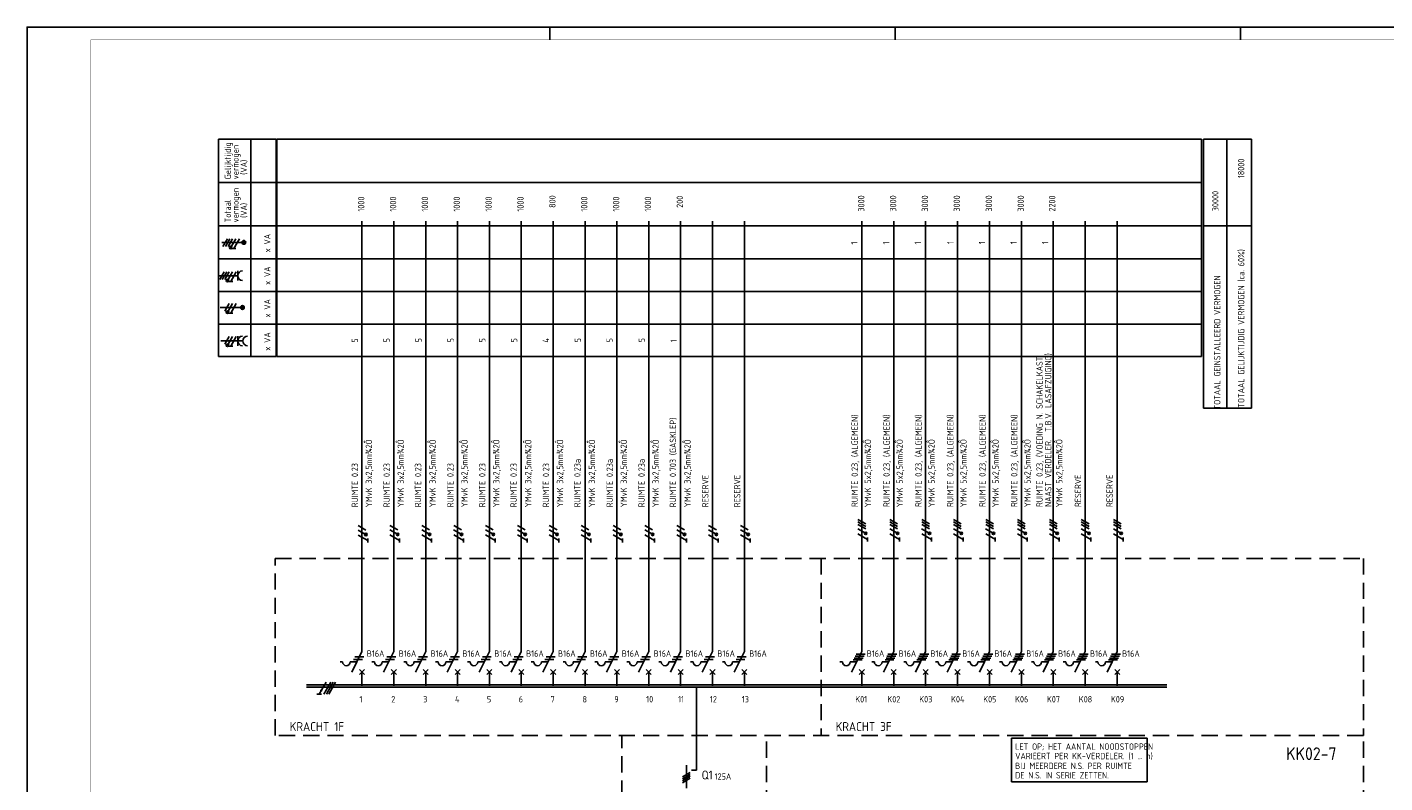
# Model space of a CAD drawing. Header units: millimetres. Extents: x 0 to 841, y 0 to 594.
# Tile 3 of 5: x 0 to 533, y 298 to 594. Entities that reach past the tile are written whole.
import ezdxf
from ezdxf.enums import TextEntityAlignment as Align

# ---------------------------------------------------------------- set-up
doc = ezdxf.new("R2010")
doc.units = ezdxf.units.MM
doc.linetypes.add('HIDDEN', pattern=[9.525, 6.35, -3.175])
doc.layers.get('0').update_dxf_attribs({"linetype": 'CONTINUOUS'})
for name, color, linetype in [('1', 7, 'CONTINUOUS'), ('40', 1, 'CONTINUOUS'), ('70', 1, 'CONTINUOUS'), ('71', 2, 'CONTINUOUS'), ('73', 4, 'CONTINUOUS'), ('EL$2B---_KADER', 4, 'CONTINUOUS'), ('LIJN018', 210, 'CONTINUOUS'), ('LIJN025', 10, 'CONTINUOUS'), ('LIJN035', 50, 'CONTINUOUS'), ('LIJN050', 90, 'CONTINUOUS'), ('TEKST25', 10, 'CONTINUOUS'), ('TEKST35', 50, 'CONTINUOUS'), ('TEKST50', 90, 'CONTINUOUS')]:
    doc.layers.add(name, color=color, linetype=linetype)
doc.styles.add('5_0', font='iso.shx')
doc.styles.add('ISO', font='ISO.SHX')
doc.styles.add('NEN', font='iso.shx')
doc.styles.add('ROMAND', font='romand')

# ---------------------------------------------------------------- blocks, each defined once
blk = doc.blocks.new('A1')
at = {"layer": 'LIJN025'}
for p, q in [((205, 589), (205, 594)), ((340.5, 589), (340.5, 594)), ((476, 589), (476, 594))]:
    blk.add_line(p, q, dxfattribs=at)
blk.add_lwpolyline([(0, 0), (0, 594), (841, 594), (841, 0)], close=True, dxfattribs=at)
at = {"layer": 'LIJN050', "const_width": 0.2}
blk.add_lwpolyline([(836, 5), (836, 589), (25, 589), (25, 5)], close=True, dxfattribs=at)
at = {"layer": 'TEKST25', "style": 'ROMAND', "width": 2.899115}
blk.add_attdef('STATUS', text='', height=2.5, dxfattribs=at).set_placement((795, 71.5), (834, 71.5), align=Align.FIT)
at = {"layer": 'TEKST25', "style": 'ISO'}
for tag, p in [('E', (796.25, 66)), ('NAAM-E', (807.75, 66)), ('DATUM-E', (826, 66)), ('D', (796.25, 61)), ('NAAM-D', (807.75, 61)), ('DATUM-D', (826, 61)), ('C', (796.25, 56)), ('B', (796.25, 51)), ('NAAM-B', (807.75, 51)), ('NAAM-C', (807.75, 56)), ('DATUM-B', (826, 51)), ('DATUM-C', (826, 56)), ('A', (796.25, 46)), ('NAAM-A', (807.75, 46)), ('DATUM-A', (826, 46))]:
    blk.add_attdef(tag, text='', height=2.5, dxfattribs=at).set_placement(p, align=Align.CENTER)
for tag, p in [('DATUM', (673.75, 36.25)), ('SCHAAL', (709, 36.25)), ('GETEKEND', (739.25, 36.25)), ('GECONTOL.', (774, 36.25)), ('FORMAAT', (804.25, 28.25))]:
    blk.add_attdef(tag, p, '', height=2.5, dxfattribs=at)
at = {"layer": 'TEKST35', "style": 'ISO'}
for tag, p in [('PROJECT', (675.5, 72.5)), ('PLAATS', (675.5, 63.5)), ('INSTALLATIE-REGEL1', (675.5, 52.5)), ('INSTALLATIE-REGEL2', (675.5, 43.5))]:
    blk.add_attdef(tag, p, '', height=4, dxfattribs=at)
blk.add_attdef('PROJ.NR.', text='', height=4, dxfattribs=at).set_placement((822, 23), align=Align.CENTER)
at = {"layer": 'TEKST50', "style": 'ISO'}
blk.add_attdef('FILE-NAAM', text='', height=5, dxfattribs=at).set_placement((814.5, 7.5), align=Align.CENTER)
blk = doc.blocks.new('TTOTVERM')
at = {"layer": '40', "style": 'NEN'}
for s, p in [('TOTAAL GELIJKTIJDIG VERMOGEN (ca. 60%)', (15.91, -76.18)), ('TOTAAL GEINSTALLEERD VERMOGEN', (6.52, -81.68))]:
    blk.add_text(s, height=2.5, rotation=90, dxfattribs=at).set_placement(p, align=Align.CENTER)

msp = doc.modelspace()

# ---------------------------------------------------------------- linework, layer by layer
at = {"color": 10}
for p, q in [((117.27, 337.09), (114.57, 332.41)), ((119.15, 337.09), (116.44, 332.41)), ((120.09, 337.09), (117.38, 332.41)), ((120.09, 337.09), (117.38, 332.41)), ((121.02, 337.09), (118.32, 332.41)), ((115.5, 332.41), (113.63, 332.41))]:
    msp.add_line(p, q, dxfattribs=at)
msp.add_line((120.09, 337.09), (117.38, 332.41))
at = {"color": 10, "const_width": 0.469}
msp.add_lwpolyline([(115.58, 333.69, 1), (115.18, 333.93, 1)], format="xyb", close=True, dxfattribs=at)
at = {"layer": '1', "color": 1}
for p, q in [((78.57, 511.02), (76.82, 507.98)), ((79.57, 511.02), (77.82, 507.98)), ((80.57, 511.02), (78.82, 507.98)), ((81.82, 511.02), (80.1, 508.03)), ((83.32, 511.02), (81.14, 507.23)), ((77.3, 498.02), (75.55, 494.98)), ((78.3, 498.02), (76.55, 494.98)), ((79.3, 498.02), (77.55, 494.98)), ((80.55, 498.02), (78.83, 495.03)), ((82.05, 498.02), (79.87, 494.23)), ((79.3, 485.62), (77.55, 482.58)), ((80.55, 485.62), (78.83, 482.63)), ((82.05, 485.62), (79.87, 481.83)), ((79.3, 472.62), (77.55, 469.58)), ((80.55, 472.62), (78.83, 469.63)), ((82.05, 472.62), (79.87, 468.83)), ((328.96, 399.17), (325.93, 400.92)), ((328.96, 398.17), (325.93, 399.92)), ((341.46, 399.17), (338.43, 400.92)), ((341.46, 398.17), (338.43, 399.92)), ((353.96, 399.17), (350.93, 400.92)), ((353.96, 398.17), (350.93, 399.92)), ((366.46, 399.17), (363.43, 400.92)), ((366.46, 398.17), (363.43, 399.92)), ((379.06, 399.17), (376.03, 400.92)), ((379.06, 398.17), (376.03, 399.92)), ((391.56, 399.17), (388.53, 400.92)), ((391.56, 398.17), (388.53, 399.92)), ((404.06, 399.17), (401.03, 400.92)), ((404.06, 398.17), (401.03, 399.92)), ((416.56, 399.17), (413.53, 400.92)), ((416.56, 398.17), (413.53, 399.92)), ((429.16, 399.17), (426.13, 400.92)), ((429.16, 398.17), (426.13, 399.92)), ((132.79, 395), (129.8, 396.73)), ((132.87, 396.73), (129.83, 398.48)), ((133.62, 392.57), (129.83, 394.75)), ((145.29, 395.05), (142.3, 396.78)), ((145.37, 396.77), (142.33, 398.52)), ((146.12, 392.61), (142.33, 394.8)), ((157.79, 395.05), (154.8, 396.78)), ((157.87, 396.77), (154.83, 398.52)), ((158.62, 392.61), (154.83, 394.8)), ((170.29, 395.05), (167.3, 396.78)), ((170.37, 396.77), (167.33, 398.52)), ((171.12, 392.61), (167.33, 394.8)), ((182.79, 395.05), (179.8, 396.78)), ((182.87, 396.77), (179.83, 398.52)), ((183.62, 392.61), (179.83, 394.8)), ((195.29, 395.05), (192.3, 396.78)), ((195.37, 396.77), (192.33, 398.52)), ((196.12, 392.61), (192.33, 394.8)), ((207.79, 395.05), (204.8, 396.78)), ((207.87, 396.77), (204.83, 398.52)), ((208.62, 392.61), (204.83, 394.8)), ((220.29, 395.05), (217.3, 396.78)), ((220.37, 396.77), (217.33, 398.52)), ((221.12, 392.61), (217.33, 394.8)), ((232.79, 395.05), (229.8, 396.78)), ((232.87, 396.77), (229.83, 398.52)), ((233.62, 392.61), (229.83, 394.8)), ((245.29, 395.05), (242.3, 396.78)), ((245.37, 396.77), (242.33, 398.52)), ((246.12, 392.61), (242.33, 394.8)), ((257.79, 395.05), (254.8, 396.78)), ((257.87, 396.77), (254.83, 398.52)), ((258.62, 392.61), (254.83, 394.8)), ((270.29, 395.05), (267.3, 396.78)), ((270.37, 396.77), (267.33, 398.52)), ((271.12, 392.61), (267.33, 394.8)), ((282.79, 395.05), (279.8, 396.78)), ((282.87, 396.77), (279.83, 398.52)), ((283.62, 392.61), (279.83, 394.8)), ((328.88, 395.45), (325.9, 397.18)), ((329.71, 393.01), (325.92, 395.2)), ((328.96, 397.17), (325.93, 398.92)), ((341.38, 395.45), (338.4, 397.18)), ((342.21, 393.01), (338.42, 395.2)), ((341.46, 397.17), (338.43, 398.92)), ((353.88, 395.45), (350.9, 397.18)), ((354.71, 393.01), (350.92, 395.2)), ((353.96, 397.17), (350.93, 398.92)), ((366.38, 395.45), (363.4, 397.18)), ((367.21, 393.01), (363.42, 395.2)), ((366.46, 397.17), (363.43, 398.92)), ((378.98, 395.45), (376, 397.18)), ((379.81, 393.01), (376.02, 395.2)), ((379.06, 397.17), (376.03, 398.92)), ((391.48, 395.45), (388.5, 397.18)), ((392.31, 393.01), (388.52, 395.2)), ((391.56, 397.17), (388.53, 398.92)), ((403.98, 395.45), (401, 397.18)), ((404.81, 393.01), (401.02, 395.2)), ((404.06, 397.17), (401.03, 398.92)), ((416.48, 395.45), (413.5, 397.18)), ((417.31, 393.01), (413.52, 395.2)), ((416.56, 397.17), (413.53, 398.92)), ((429.08, 395.45), (426.1, 397.18)), ((429.91, 393.01), (426.12, 395.2)), ((429.16, 397.17), (426.13, 398.92))]:
    msp.add_line(p, q, dxfattribs=at)
at = {"layer": '1', "color": 2}
for p, q in [((127.33, 341.01), (131.35, 349.05)), ((139.83, 341.01), (143.85, 349.05)), ((152.33, 341.01), (156.35, 349.05)), ((164.83, 341.01), (168.85, 349.05)), ((177.33, 341.01), (181.35, 349.05)), ((189.83, 341.01), (193.85, 349.05)), ((202.33, 341.01), (206.35, 349.05)), ((214.83, 341.01), (218.85, 349.05)), ((227.33, 341.01), (231.35, 349.05)), ((239.83, 341.01), (243.85, 349.05)), ((252.33, 341.01), (256.35, 349.05)), ((264.83, 341.01), (268.85, 349.05)), ((277.33, 341.01), (281.35, 349.05)), ((323.43, 341.01), (327.45, 349.05)), ((335.93, 341.01), (339.95, 349.05)), ((348.43, 341.01), (352.45, 349.05)), ((360.93, 341.01), (364.95, 349.05)), ((373.53, 341.01), (377.55, 349.05)), ((386.03, 341.01), (390.05, 349.05)), ((398.53, 341.01), (402.55, 349.05)), ((411.03, 341.01), (415.05, 349.05)), ((423.63, 341.01), (427.65, 349.05)), ((122.75, 345.01), (123.75, 345.01)), ((126.75, 345.01), (129.33, 345.01)), ((135.25, 345.01), (136.25, 345.01)), ((139.25, 345.01), (141.83, 345.01)), ((147.75, 345.01), (148.75, 345.01)), ((151.75, 345.01), (154.33, 345.01)), ((160.25, 345.01), (161.25, 345.01)), ((164.25, 345.01), (166.83, 345.01)), ((172.75, 345.01), (173.75, 345.01)), ((176.75, 345.01), (179.33, 345.01)), ((185.25, 345.01), (186.25, 345.01)), ((189.25, 345.01), (191.83, 345.01)), ((197.75, 345.01), (198.75, 345.01)), ((201.75, 345.01), (204.33, 345.01)), ((210.25, 345.01), (211.25, 345.01)), ((214.25, 345.01), (216.83, 345.01)), ((222.75, 345.01), (223.75, 345.01)), ((226.75, 345.01), (229.33, 345.01)), ((235.25, 345.01), (236.25, 345.01)), ((239.25, 345.01), (241.83, 345.01)), ((247.75, 345.01), (248.75, 345.01)), ((251.75, 345.01), (254.33, 345.01)), ((260.25, 345.01), (261.25, 345.01)), ((264.25, 345.01), (266.83, 345.01)), ((272.75, 345.01), (273.75, 345.01)), ((276.75, 345.01), (279.33, 345.01)), ((318.85, 345.01), (319.85, 345.01)), ((322.85, 345.01), (325.43, 345.01)), ((331.35, 345.01), (332.35, 345.01)), ((335.35, 345.01), (337.93, 345.01)), ((343.85, 345.01), (344.85, 345.01)), ((347.85, 345.01), (350.43, 345.01)), ((356.35, 345.01), (357.35, 345.01)), ((360.35, 345.01), (362.93, 345.01)), ((368.95, 345.01), (369.95, 345.01)), ((372.95, 345.01), (375.53, 345.01)), ((381.45, 345.01), (382.45, 345.01)), ((385.45, 345.01), (388.03, 345.01)), ((393.95, 345.01), (394.95, 345.01)), ((397.95, 345.01), (400.53, 345.01)), ((406.45, 345.01), (407.45, 345.01)), ((410.45, 345.01), (413.03, 345.01)), ((419.05, 345.01), (420.05, 345.01)), ((423.05, 345.01), (425.63, 345.01))]:
    msp.add_line(p, q, dxfattribs=at)
at = {"layer": '1', "color": 1}
for centre in [(79.85, 507.59), (78.58, 494.59), (78.58, 482.19), (78.58, 469.19), (132.87, 394.98), (145.37, 395.02), (157.87, 395.02), (170.37, 395.02), (182.87, 395.02), (195.37, 395.02), (207.87, 395.02), (220.37, 395.02), (232.87, 395.02), (245.37, 395.02), (257.87, 395.02), (270.37, 395.02), (282.87, 395.02), (328.96, 395.42), (341.46, 395.42), (353.96, 395.42), (366.46, 395.42), (379.06, 395.42), (391.56, 395.42), (404.06, 395.42), (416.56, 395.42), (429.16, 395.42)]:
    msp.add_circle(centre, 0.5, dxfattribs=at)
at = {"layer": '1', "color": 2}
for centre in [(125.25, 345.01), (137.75, 345.01), (150.25, 345.01), (162.75, 345.01), (175.25, 345.01), (187.75, 345.01), (200.25, 345.01), (212.75, 345.01), (225.25, 345.01), (237.75, 345.01), (250.25, 345.01), (262.75, 345.01), (275.25, 345.01), (321.35, 345.01), (333.85, 345.01), (346.35, 345.01), (358.85, 345.01), (371.45, 345.01), (383.95, 345.01), (396.45, 345.01), (408.95, 345.01), (421.55, 345.01)]:
    msp.add_arc(centre, 1.5, 180, 0, dxfattribs=at)
at = {"layer": '70'}
for p, q in [((81.91, 507.23), (80.36, 507.23)), ((80.64, 494.23), (79.09, 494.23)), ((80.64, 481.83), (79.09, 481.83)), ((80.64, 468.83), (79.09, 468.83)), ((133.61, 391.85), (133.61, 393.41)), ((146.11, 391.9), (146.11, 393.45)), ((158.61, 391.9), (158.61, 393.45)), ((171.11, 391.9), (171.11, 393.45)), ((183.61, 391.9), (183.61, 393.45)), ((196.11, 391.9), (196.11, 393.45)), ((208.61, 391.9), (208.61, 393.45)), ((221.11, 391.9), (221.11, 393.45)), ((233.61, 391.9), (233.61, 393.45)), ((246.11, 391.9), (246.11, 393.45)), ((258.61, 391.9), (258.61, 393.45)), ((271.11, 391.9), (271.11, 393.45)), ((283.61, 391.9), (283.61, 393.45)), ((329.7, 392.3), (329.7, 393.85)), ((342.2, 392.3), (342.2, 393.85)), ((354.7, 392.3), (354.7, 393.85)), ((367.2, 392.3), (367.2, 393.85)), ((379.8, 392.3), (379.8, 393.85)), ((392.3, 392.3), (392.3, 393.85)), ((404.8, 392.3), (404.8, 393.85)), ((417.3, 392.3), (417.3, 393.85)), ((429.9, 392.3), (429.9, 393.85)), ((128.58, 347.01), (132.08, 347.01)), ((141.08, 347.01), (144.58, 347.01)), ((153.58, 347.01), (157.08, 347.01)), ((166.08, 347.01), (169.58, 347.01)), ((178.58, 347.01), (182.08, 347.01)), ((191.08, 347.01), (194.58, 347.01)), ((203.58, 347.01), (207.08, 347.01)), ((216.08, 347.01), (219.58, 347.01)), ((228.58, 347.01), (232.08, 347.01)), ((241.08, 347.01), (244.58, 347.01)), ((253.58, 347.01), (257.08, 347.01)), ((266.08, 347.01), (269.58, 347.01)), ((278.58, 347.01), (282.08, 347.01)), ((324.43, 346.51), (327.93, 346.51)), ((324.8, 347.26), (328.3, 347.26)), ((325.18, 348.01), (328.68, 348.01)), ((336.93, 346.51), (340.43, 346.51)), ((337.3, 347.26), (340.8, 347.26)), ((337.68, 348.01), (341.18, 348.01)), ((349.43, 346.51), (352.93, 346.51)), ((349.8, 347.26), (353.3, 347.26)), ((350.18, 348.01), (353.68, 348.01)), ((361.93, 346.51), (365.43, 346.51)), ((362.3, 347.26), (365.8, 347.26)), ((362.68, 348.01), (366.18, 348.01)), ((374.53, 346.51), (378.03, 346.51)), ((374.9, 347.26), (378.4, 347.26)), ((375.28, 348.01), (378.78, 348.01)), ((387.03, 346.51), (390.53, 346.51)), ((387.4, 347.26), (390.9, 347.26)), ((387.78, 348.01), (391.28, 348.01)), ((399.53, 346.51), (403.03, 346.51)), ((399.9, 347.26), (403.4, 347.26)), ((400.28, 348.01), (403.78, 348.01)), ((412.03, 346.51), (415.53, 346.51)), ((412.4, 347.26), (415.9, 347.26)), ((412.78, 348.01), (416.28, 348.01)), ((424.63, 346.51), (428.13, 346.51)), ((425, 347.26), (428.5, 347.26)), ((425.38, 348.01), (428.88, 348.01)), ((128.08, 346.01), (131.58, 346.01)), ((140.58, 346.01), (144.08, 346.01)), ((153.08, 346.01), (156.58, 346.01)), ((165.58, 346.01), (169.08, 346.01)), ((178.08, 346.01), (181.58, 346.01)), ((190.58, 346.01), (194.08, 346.01)), ((203.08, 346.01), (206.58, 346.01)), ((215.58, 346.01), (219.08, 346.01)), ((228.08, 346.01), (231.58, 346.01)), ((240.58, 346.01), (244.08, 346.01)), ((253.08, 346.01), (256.58, 346.01)), ((265.58, 346.01), (269.08, 346.01)), ((278.08, 346.01), (281.58, 346.01)), ((324.05, 345.76), (327.55, 345.76)), ((336.55, 345.76), (340.05, 345.76)), ((349.05, 345.76), (352.55, 345.76)), ((361.55, 345.76), (365.05, 345.76)), ((374.15, 345.76), (377.65, 345.76)), ((386.65, 345.76), (390.15, 345.76)), ((399.15, 345.76), (402.65, 345.76)), ((411.65, 345.76), (415.15, 345.76)), ((424.25, 345.76), (427.75, 345.76)), ((257.08, 299.88), (260.12, 301.62)), ((260.12, 300.88), (257.08, 299.12)), ((257.08, 298.38), (260.12, 300.12)), ((257.08, 297.62), (260.12, 299.38))]:
    msp.add_line(p, q, dxfattribs=at)
at = {"layer": '70', "const_width": 0.5}
for points in [[(79.6, 507.59, 1), (80.1, 507.59, 1)], [(78.33, 494.59, 1), (78.83, 494.59, 1)], [(78.33, 482.19, 1), (78.83, 482.19, 1)], [(78.33, 469.19, 1), (78.83, 469.19, 1)], [(132.87, 395.23, 1), (132.87, 394.73, 1)], [(145.37, 395.27, 1), (145.37, 394.77, 1)], [(157.87, 395.27, 1), (157.87, 394.77, 1)], [(170.37, 395.27, 1), (170.37, 394.77, 1)], [(182.87, 395.27, 1), (182.87, 394.77, 1)], [(195.37, 395.27, 1), (195.37, 394.77, 1)], [(207.87, 395.27, 1), (207.87, 394.77, 1)], [(220.37, 395.27, 1), (220.37, 394.77, 1)], [(232.87, 395.27, 1), (232.87, 394.77, 1)], [(245.37, 395.27, 1), (245.37, 394.77, 1)], [(257.87, 395.27, 1), (257.87, 394.77, 1)], [(270.37, 395.27, 1), (270.37, 394.77, 1)], [(282.87, 395.27, 1), (282.87, 394.77, 1)], [(328.96, 395.67, 1), (328.96, 395.17, 1)], [(341.46, 395.67, 1), (341.46, 395.17, 1)], [(353.96, 395.67, 1), (353.96, 395.17, 1)], [(366.46, 395.67, 1), (366.46, 395.17, 1)], [(379.06, 395.67, 1), (379.06, 395.17, 1)], [(391.56, 395.67, 1), (391.56, 395.17, 1)], [(404.06, 395.67, 1), (404.06, 395.17, 1)], [(416.56, 395.67, 1), (416.56, 395.17, 1)], [(429.16, 395.67, 1), (429.16, 395.17, 1)]]:
    msp.add_lwpolyline(points, format="xyb", close=True, dxfattribs=at)
at = {"layer": '71'}
for p, q in [((75.51, 496.49), (82.6, 496.49)), ((82.6, 494.61), (82.6, 498.37)), ((76, 470.91), (84.6, 470.91)), ((82.6, 469.03), (82.6, 472.79)), ((130.35, 340.01), (132.35, 342.01)), ((132.35, 340.01), (130.35, 342.01)), ((142.85, 340.01), (144.85, 342.01)), ((144.85, 340.01), (142.85, 342.01)), ((155.35, 340.01), (157.35, 342.01)), ((157.35, 340.01), (155.35, 342.01)), ((167.85, 340.01), (169.85, 342.01)), ((169.85, 340.01), (167.85, 342.01)), ((180.35, 340.01), (182.35, 342.01)), ((182.35, 340.01), (180.35, 342.01)), ((194.85, 340.01), (192.85, 342.01)), ((192.85, 340.01), (194.85, 342.01)), ((207.35, 340.01), (205.35, 342.01)), ((205.35, 340.01), (207.35, 342.01)), ((219.85, 340.01), (217.85, 342.01)), ((217.85, 340.01), (219.85, 342.01)), ((232.35, 340.01), (230.35, 342.01)), ((230.35, 340.01), (232.35, 342.01)), ((244.85, 340.01), (242.85, 342.01)), ((242.85, 340.01), (244.85, 342.01)), ((255.35, 340.01), (257.35, 342.01)), ((257.35, 340.01), (255.35, 342.01)), ((267.85, 340.01), (269.85, 342.01)), ((269.85, 340.01), (267.85, 342.01)), ((280.35, 340.01), (282.35, 342.01)), ((282.35, 340.01), (280.35, 342.01)), ((328.45, 340.01), (326.45, 342.01)), ((326.45, 340.01), (328.45, 342.01)), ((338.95, 340.01), (340.95, 342.01)), ((340.95, 340.01), (338.95, 342.01)), ((351.45, 340.01), (353.45, 342.01)), ((353.45, 340.01), (351.45, 342.01)), ((363.95, 340.01), (365.95, 342.01)), ((365.95, 340.01), (363.95, 342.01)), ((376.55, 340.01), (378.55, 342.01)), ((378.55, 340.01), (376.55, 342.01)), ((389.05, 340.01), (391.05, 342.01)), ((391.05, 340.01), (389.05, 342.01)), ((401.55, 340.01), (403.55, 342.01)), ((403.55, 340.01), (401.55, 342.01)), ((414.05, 340.01), (416.05, 342.01)), ((416.05, 340.01), (414.05, 342.01)), ((426.65, 340.01), (428.65, 342.01)), ((428.65, 340.01), (426.65, 342.01)), ((258.6, 304.5), (258.6, 295.5)), ((262.6, 302.5), (260.6, 302.5))]:
    msp.add_line(p, q, dxfattribs=at)
for centre, radius in [((85, 509.58), 0.75), ((85, 509.58), 0.5), ((85, 509.58), 0.25), ((84.43, 484), 0.75), ((84.43, 484), 0.5), ((84.43, 484), 0.25)]:
    msp.add_circle(centre, radius, dxfattribs=at)
for centre in [(84.48, 496.49), (84.48, 470.91), (86.48, 470.91)]:
    msp.add_arc(centre, 1.88, 90, 270, dxfattribs=at)
at = {"layer": '73'}
for p, q in [((109.62, 336.03), (447.08, 336.03)), ((109.62, 335.03), (447.08, 335.03))]:
    msp.add_line(p, q, dxfattribs=at)
msp.add_solid([(447.08, 335.03), (447.08, 336.03), (109.62, 335.03), (109.62, 336.03)], dxfattribs=at)
at = {"layer": 'LIJN018', "color": 9, "linetype": 'Continuous'}
for p, q in [((98.01, 550.08), (460.62, 550.08)), ((98.01, 464.83), (98.01, 550.08)), ((98.01, 533.08), (460.62, 533.08)), ((98.01, 516.11), (460.62, 516.11)), ((98.01, 503.11), (460.62, 503.11)), ((98.01, 490.33), (460.62, 490.33)), ((98.01, 477.53), (460.62, 477.53)), ((98.01, 464.83), (460.62, 464.83))]:
    msp.add_line(p, q, dxfattribs=at)
at = {"layer": 'LIJN018', "color": 9}
msp.add_line((460.62, 464.83), (460.62, 550.08), dxfattribs=at)
at = {"layer": 'LIJN025', "linetype": 'Continuous'}
for p, q in [((75.03, 464.83), (75.03, 550.08)), ((75.03, 550.08), (97.71, 550.08)), ((87.71, 464.83), (87.71, 550.08)), ((97.71, 464.83), (97.71, 550.08)), ((461.49, 444.49), (461.49, 550.11)), ((461.49, 550.11), (480.28, 550.11)), ((470.66, 444.66), (470.66, 549.95)), ((480.28, 444.49), (480.28, 550.11)), ((75.03, 533.08), (97.71, 533.08)), ((75.03, 516.11), (97.71, 516.11)), ((461.49, 516.11), (480.28, 516.11)), ((75.03, 503.11), (97.71, 503.11)), ((75.03, 490.34), (97.71, 490.34)), ((75.03, 477.53), (97.71, 477.53)), ((75.03, 464.83), (97.71, 464.83)), ((461.49, 444.49), (480.28, 444.49))]:
    msp.add_line(p, q, dxfattribs=at)
at = {"layer": 'LIJN025', "linetype": 'HIDDEN'}
for p, q in [((97.35, 385.6), (524.2, 385.6)), ((97.35, 316.2), (97.35, 385.6)), ((311.5, 385.6), (311.5, 316.2)), ((524.2, 385.6), (524.2, 316.2)), ((524.2, 316.2), (97.35, 316.2)), ((233.35, 254.05), (233.35, 316.2)), ((289.98, 183.55), (289.98, 316.2)), ((524.2, 183.55), (524.2, 316.2))]:
    msp.add_line(p, q, dxfattribs=at)
at = {"layer": 'LIJN035'}
for p, q in [((131.35, 349.05), (131.35, 517.85)), ((143.85, 349.05), (143.85, 517.85)), ((156.35, 349.05), (156.35, 517.85)), ((168.85, 349.05), (168.85, 517.85)), ((181.35, 349.05), (181.35, 517.85)), ((193.85, 349.05), (193.85, 517.85)), ((206.35, 349.05), (206.35, 517.85)), ((218.85, 349.05), (218.85, 517.85)), ((231.35, 349.05), (231.35, 517.85)), ((243.85, 349.05), (243.85, 517.85)), ((256.35, 349.05), (256.35, 517.85)), ((268.85, 349.05), (268.85, 517.85)), ((281.35, 349.05), (281.35, 517.85)), ((327.45, 349.05), (327.45, 517.85)), ((339.95, 349.05), (339.95, 517.85)), ((352.45, 349.05), (352.45, 517.85)), ((364.95, 349.05), (364.95, 517.85)), ((377.55, 349.05), (377.55, 517.85)), ((390.05, 349.05), (390.05, 517.85)), ((402.55, 349.05), (402.55, 517.85)), ((415.05, 349.05), (415.05, 517.85)), ((427.65, 349.05), (427.65, 517.85)), ((84.5, 509.58), (76.43, 509.58)), ((83.93, 484), (75.73, 484)), ((131.35, 335.6), (131.35, 341.1)), ((143.85, 335.6), (143.85, 341.1)), ((156.35, 335.6), (156.35, 341.1)), ((168.85, 335.6), (168.85, 341.1)), ((181.35, 335.6), (181.35, 341.1)), ((193.85, 335.6), (193.85, 341.1)), ((206.35, 335.6), (206.35, 341.1)), ((218.85, 335.6), (218.85, 341.1)), ((231.35, 335.6), (231.35, 341.1)), ((243.85, 335.6), (243.85, 341.1)), ((256.35, 335.6), (256.35, 341.1)), ((268.85, 335.6), (268.85, 341.1)), ((281.35, 335.6), (281.35, 341.1)), ((327.45, 335.6), (327.45, 341.1)), ((339.95, 335.6), (339.95, 341.1)), ((352.45, 335.6), (352.45, 341.1)), ((364.95, 335.6), (364.95, 341.1)), ((377.55, 335.6), (377.55, 341.1)), ((390.05, 335.6), (390.05, 341.1)), ((402.55, 335.6), (402.55, 341.1)), ((415.05, 335.6), (415.05, 341.1)), ((427.65, 335.6), (427.65, 341.1)), ((439.39, 315.13), (386.19, 315.13)), ((386.19, 315.13), (386.19, 297.91)), ((439.39, 297.91), (439.39, 315.13)), ((386.19, 297.91), (439.39, 297.91))]:
    msp.add_line(p, q, dxfattribs=at)
at = {"layer": 'LIJN035', "color": 90}
msp.add_line((262.6, 302.5), (262.6, 335.1), dxfattribs=at)

# ---------------------------------------------------------------- block references
at = {"layer": 'EL$2B---_KADER'}
msp.add_blockref('A1', (0, 0), dxfattribs=at)
at = {"layer": 'LIJN025'}
msp.add_blockref('TTOTVERM', (461.58, 552), dxfattribs=at)

# ---------------------------------------------------------------- texts
at = {"layer": '40', "linetype": 'Continuous', "style": 'NEN'}
for s, p in [('Gelijktijdig', (79.96, 534.33)), ('vermogen', (82.96, 534.33)), ('(VA)', (86.21, 536.08)), ('vermogen', (82.96, 517.41)), ('Totaal', (79.96, 517.41)), ('(VA)', (86.21, 519.16)), ('x VA', (95.46, 505.67)), ('x VA', (95.46, 492.89)), ('x VA', (95.46, 480.11)), ('x VA', (95.46, 467.09))]:
    msp.add_text(s, height=2.5, rotation=90, dxfattribs=at).set_placement(p)
at = {"layer": '40', "style": 'NEN'}
for s, p in [('18000', (477.47, 538.6)), ('30000', (467.35, 525.78))]:
    msp.add_text(s, height=2.5, rotation=90, dxfattribs=at).set_placement(p, align=Align.CENTER)
for s, p in [('1000', (132.28, 521.64)), ('1000', (144.78, 521.64)), ('1000', (157.28, 521.64)), ('1000', (169.78, 521.64)), ('1000', (182.28, 521.64)), ('1000', (194.78, 521.64)), (' 800', (207.28, 521.64)), ('1000', (219.78, 521.64)), ('1000', (232.28, 521.64)), ('1000', (244.78, 521.64)), (' 200', (257.28, 521.64)), ('3000', (328.43, 521.64)), ('3000', (340.93, 521.64)), ('3000', (353.43, 521.64)), ('3000', (365.93, 521.64)), ('3000', (378.53, 521.64)), ('3000', (391.03, 521.64)), ('2200', (403.33, 521.64)), ('1', (325.73, 508.74)), ('1', (338.23, 508.74)), ('1', (350.63, 508.74)), ('1', (363.48, 508.94)), ('1', (375.83, 508.84)), ('1', (388.23, 508.84)), ('1', (400.63, 508.84)), ('5', (129.78, 470.24)), ('5', (142.28, 470.34)), ('5', (154.78, 470.34)), ('5', (167.38, 470.34)), ('5', (179.78, 470.34)), ('5', (192.28, 470.34)), ('4', (204.78, 470.24)), ('5', (217.28, 470.34)), ('5', (229.78, 470.34)), ('5', (242.38, 470.34)), ('1', (254.88, 470.34)), ('RUIMTE 0.23, (VOEDING N. SCHAKELKAST', (398.38, 405.74)), ('NAAST VERDELER.  T.B.V. LASAFZUIGING)', (401.78, 405.8)), ('RUIMTE 0.703 (GASKLEP)', (254.58, 405.64)), ('RUIMTE 0.23, (ALGEMEEN)', (325.88, 405.74)), ('RUIMTE 0.23, (ALGEMEEN)', (338.38, 405.74)), ('RUIMTE 0.23, (ALGEMEEN)', (350.88, 405.74)), ('RUIMTE 0.23, (ALGEMEEN)', (363.38, 405.74)), ('RUIMTE 0.23, (ALGEMEEN)', (375.98, 405.74)), ('RUIMTE 0.23, (ALGEMEEN)', (388.48, 405.74)), (' YMvK 3x2,5mm¾2Ô', (135.28, 404.14)), (' YMvK 3x2,5mm¾2Ô', (147.78, 404.14)), (' YMvK 3x2,5mm¾2Ô', (160.28, 404.14)), (' YMvK 3x2,5mm¾2Ô', (172.78, 404.14)), (' YMvK 3x2,5mm¾2Ô', (185.28, 404.14)), (' YMvK 3x2,5mm¾2Ô', (197.78, 404.14)), (' YMvK 3x2,5mm¾2Ô', (210.28, 404.14)), (' YMvK 3x2,5mm¾2Ô', (222.78, 404.14)), (' YMvK 3x2,5mm¾2Ô', (235.28, 404.14)), (' YMvK 3x2,5mm¾2Ô', (247.78, 404.14)), (' YMvK 3x2,5mm¾2Ô', (260.28, 404.14)), (' YMvK 5x2,5mm¾2Ô', (331.03, 404.14)), (' YMvK 5x2,5mm¾2Ô', (343.53, 404.14)), (' YMvK 5x2,5mm¾2Ô', (356.03, 404.14)), (' YMvK 5x2,5mm¾2Ô', (368.53, 404.14)), (' YMvK 5x2,5mm¾2Ô', (381.13, 404.14)), (' YMvK 5x2,5mm¾2Ô', (393.63, 404.14)), (' YMvK 5x2,5mm¾2Ô', (406.13, 404.14)), ('RUIMTE 0.23a', (217.08, 405.64)), ('RUIMTE 0.23a', (229.78, 405.64)), ('RUIMTE 0.23a', (242.28, 405.64)), ('RUIMTE 0.23 ', (129.78, 405.64)), ('RUIMTE 0.23 ', (142.28, 405.64)), ('RUIMTE 0.23 ', (154.58, 405.64)), ('RUIMTE 0.23 ', (167.28, 405.64)), ('RUIMTE 0.23 ', (179.78, 405.64)), ('RUIMTE 0.23 ', (192.08, 405.64)), ('RUIMTE 0.23 ', (204.78, 405.64)), ('RESERVE', (267.28, 405.64)), ('RESERVE', (279.78, 405.64)), ('RESERVE', (413.48, 405.74)), ('RESERVE', (425.88, 405.74))]:
    msp.add_text(s, height=2.5, rotation=90, dxfattribs=at).set_placement(p)
for s, p in [('B16A', (133.26, 347.02)), ('B16A', (145.76, 347.02)), ('B16A', (158.26, 347.02)), ('B16A', (170.76, 347.02)), ('B16A', (183.26, 347.02)), ('B16A', (195.76, 347.02)), ('B16A', (208.26, 347.02)), ('B16A', (220.76, 347.02)), ('B16A', (233.26, 347.02)), ('B16A', (245.76, 347.02)), ('B16A', (258.26, 347.02)), ('B16A', (270.76, 347.02)), ('B16A', (283.26, 347.02)), ('B16A', (329.36, 347.02)), ('B16A', (341.86, 347.02)), ('B16A', (354.36, 347.02)), ('B16A', (366.86, 347.02)), ('B16A', (379.46, 347.02)), ('B16A', (391.96, 347.02)), ('B16A', (404.46, 347.02)), ('B16A', (416.96, 347.02)), ('B16A', (429.56, 347.02)), ('VARIEERT PER KK-VERDELER. (1 ... n)', (387.59, 306.83)), ('LET OP; HET AANTAL NOODSTOPPEN', (387.59, 310.53)), ('BIJ MEERDERE N.S. PER RUIMTE', (387.59, 302.97)), ('125A', (269.69, 298.78)), ('DE N.S. IN SERIE ZETTEN.', (387.59, 299.27))]:
    msp.add_text(s, height=2.5, dxfattribs=at).set_placement(p)
at = {"layer": 'TEKST25', "style": '5_0'}
for s, p in [('1', (130.35, 329.1)), ('2', (142.85, 329.1)), ('3', (155.35, 329.1)), ('4', (167.85, 329.1)), ('5', (180.35, 329.1)), ('6', (192.85, 329.1)), ('7', (205.35, 329.1)), ('8', (217.85, 329.1)), ('9', (230.35, 329.1)), ('10', (242.85, 329.1)), ('11', (255.35, 329.1)), ('12', (267.85, 329.1)), ('13', (280.35, 329.1)), ('K01', (324.85, 329.1)), ('K02', (337.45, 329.1)), ('K03', (349.95, 329.1)), ('K04', (362.45, 329.1)), ('K05', (375.05, 329.1)), ('K06', (387.55, 329.1)), ('K07', (400.05, 329.1)), ('K08', (412.55, 329.1)), ('K09', (425.15, 329.1))]:
    msp.add_text(s, height=2.5, dxfattribs=at).set_placement(p)
at = {"layer": 'TEKST35', "linetype": 'HIDDEN', "style": 'ISO'}
for s, p in [('KRACHT 1F', (103.02, 317.89)), ('KRACHT 3F', (317.17, 317.89))]:
    msp.add_text(s, height=3.5, dxfattribs=at).set_placement(p)
at = {"layer": 'TEKST35', "style": 'NEN'}
msp.add_text('Q1', height=3.5, dxfattribs=at).set_placement((264.59, 298.88))
at = {"layer": 'TEKST50', "linetype": 'HIDDEN', "style": 'ISO'}
msp.add_text('KK02-7', height=5, dxfattribs=at).set_placement((493.87, 306.49))

doc.saveas('drawing.dxf')
